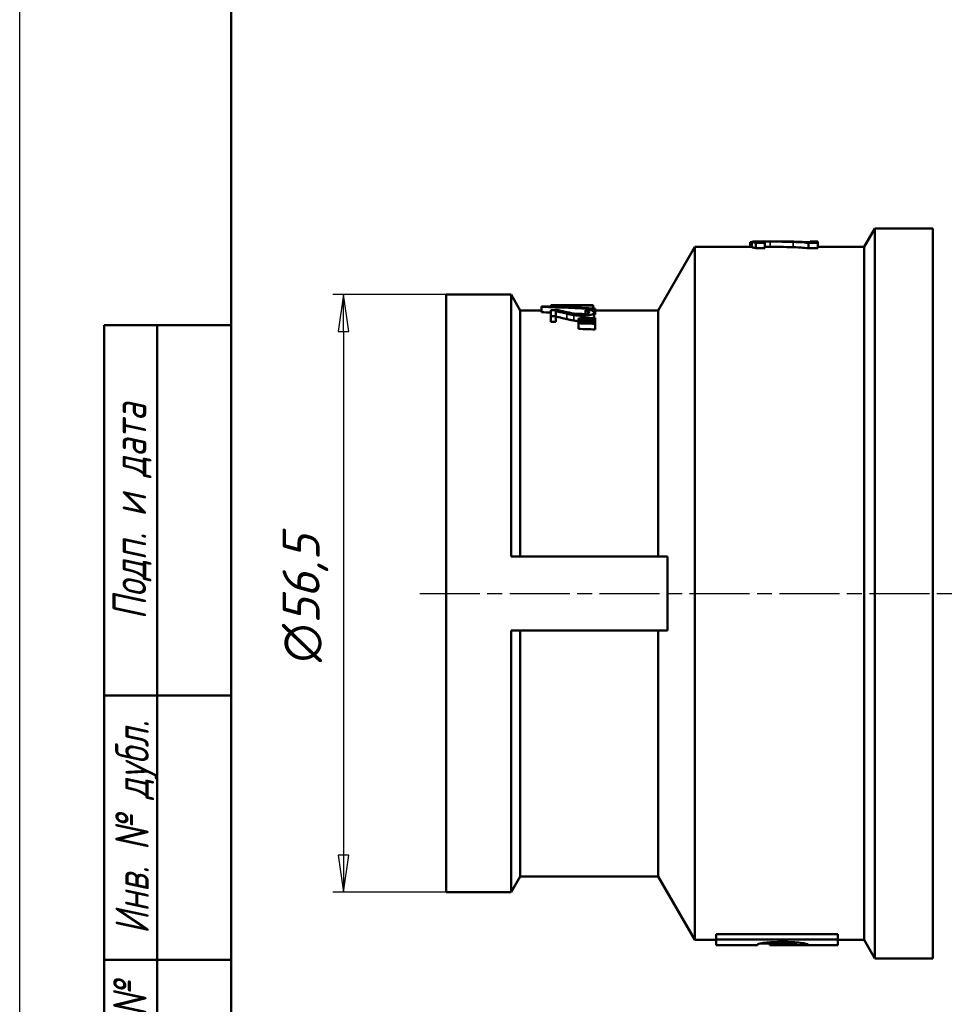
# Model space of a CAD drawing. Header units: millimetres. Extents: x 0 to 797, y -67 to 297.
# Tile 2 of 6: x 0 to 89, y 86 to 179. Entities that reach past the tile are written whole.
import ezdxf
from ezdxf.enums import TextEntityAlignment as Align

# ---------------------------------------------------------------- set-up
doc = ezdxf.new("R2010")
doc.units = ezdxf.units.MM
doc.linetypes.add('CHAIN', pattern=[0.7087, 0.4724, -0.0591, 0.1181, -0.0591])
for name, color, linetype, lineweight in [('Видимые тонкие (ГОСТ)', 7, 'Continuous', 35), ('Видимый контур (ГОСТ)', 7, 'Continuous', 50), ('Кромка (ГОСТ)', 7, 'Continuous', 50), ('Обозначение (ГОСТ)', 7, 'Continuous', 25), ('Осевая линия (ГОСТ)', 7, 'Continuous', 25), ('Размер (ГОСТ)', 7, 'Continuous', 25), ('Эскизная геометрия (ГОСТ)', 7, 'Continuous', 50)]:
    doc.layers.add(name, color=color, linetype=linetype, lineweight=lineweight)
doc.styles.get("Standard").update_dxf_attribs({"font": 'GOST Common Italic.ttf'})
doc.styles.add('Альтернативный текст (ГОСТ)', font='txt', dxfattribs={"width": 0.8})
doc.styles.add('Обычный текст (ГОСТ)', font='GOST Common Italic.ttf')
doc.dimstyles.new('Обычный (ГОСТ)', dxfattribs={"dimtxt": 3.5, "dimasz": 3.5, "dimexe": 1, "dimexo": 0, "dimgap": 0.5, "dimtad": 1, "dimrnd": 1e-08, "dimtxsty": 'Обычный текст (ГОСТ)', "dimblk": 'Filled-1', "dimcen": 0.09, "dimdle": 15, "dimclrd": 256, "dimclre": 256, "dimclrt": 256, "dimazin": 2, "dimtfac": 0.714286, "dimtdec": 3, "dimtmove": 0, "dimatfit": 3, "dimfxl": 1, "dimtolj": 1, "dimlwd": 25, "dimlwe": 25, "dimarcsym": 0})

# ---------------------------------------------------------------- blocks, each defined once
blk = doc.blocks.new('ГОСТ - Доп. графы 1')
at = {"layer": 'Эскизная геометрия (ГОСТ)'}
for p, q in [((-12, 0), (-12, 145)), ((-12, 145), (0, 145)), ((-7, 145), (-7, 0)), ((-12, 110), (-7, 110)), ((-7, 110), (0, 110)), ((-12, 85), (-7, 85)), ((-7, 85), (0, 85))]:
    blk.add_line(p, q, dxfattribs=at)
at = {"layer": 'Обозначение (ГОСТ)', "char_height": 3.17, "attachment_point": 5, "rotation": 90, "style": 'Альтернативный текст (ГОСТ)'}
for s, insert, width in [('\\fGOST Common|b0|i1;\\H3.1700;Подп. и дата', (-9.373, 127.414), 34.76787), ('\\fGOST Common|b0|i1;\\H3.1700;Инв. № дубл.', (-8.947, 97.547), 24.84382), ('\\fGOST Common|b0|i1;\\H3.1700;Взам. инв. №', (-9.575, 72.532), 24.86686)]:
    blk.add_mtext(s, dxfattribs=dict(at, insert=insert, width=width))
at = {"layer": 'Обозначение (ГОСТ)', "lineweight": 30, "width": 0.8, "flags": 17}
for tag, p in [('Подп._и_дата_2', (-3.532, 127.511)), ('Инв._номер_дубликата', (-3.406, 97.466)), ('Взамен_инв._номера', (-3.46, 72.529)), ('Подп._и_дата_1', (-3.422, 42.352)), ('ИНВЕНТАРНЫЙ_НОМЕР', (-3.329, 12.683))]:
    blk.add_attdef(tag, text='', height=3.17, rotation=90, dxfattribs=at).set_placement(p, align=Align.MIDDLE_CENTER)
blk = doc.blocks.new('Рамки ГОСТ_ граница 297x210')
at = {"layer": 'Кромка (ГОСТ)', "lineweight": 25}
blk.add_line((0, 0), (0, 297), dxfattribs=at)
at = {"layer": 'Кромка (ГОСТ)'}
blk.add_line((20, 292), (20, 5), dxfattribs=at)
blk = doc.blocks.new('Filled-1')
at = {"color": 0}
for p, q in [((0, 0), (-1, 0.143)), ((-1, 0.143), (-1, -0.143)), ((-1, 0), (0, 0)), ((-1, -0.143), (0, 0))]:
    blk.add_line(p, q, dxfattribs=at)
at = {"color": 0, "flags": 128}
blk.add_lwpolyline([(-1, -0.143), (0, 0), (-1, 0.143), (-1, -0.143)], dxfattribs=at)
at = {"color": 0}
blk.add_solid([(-1, -0.143), (0, 0), (-1, 0.143), (-1, -0.143)], dxfattribs=at)
blk = doc.blocks.new('*D13')
at = {"layer": 'Defpoints', "color": 0, "linetype": 'Continuous', "transparency": 16777216}
for p in [(40.329, 152.894), (30.619, 96.394), (40.329, 96.394)]:
    blk.add_point(p, dxfattribs=at)
at = {"layer": 'Размер (ГОСТ)', "linetype": 'Continuous', "lineweight": 25, "transparency": 16777216}
for p, q in [((40.329, 152.894), (29.619, 152.894)), ((30.619, 149.394), (30.619, 99.894)), ((40.329, 96.394), (29.619, 96.394))]:
    blk.add_line(p, q, dxfattribs=at)
at = {"layer": 'Размер (ГОСТ)', "linetype": 'Continuous', "lineweight": 25, "transparency": 16777216, "xscale": 3.5, "yscale": 3.5, "zscale": 3.5}
for p, rotation in [((30.619, 152.894), 90), ((30.619, 96.394), 270)]:
    blk.add_blockref('Filled-1', p, dxfattribs=dict(at, rotation=rotation))
at = {"layer": 'Размер (ГОСТ)', "linetype": 'Continuous', "lineweight": 25, "transparency": 16777216, "insert": (24.853, 118.144), "char_height": 3.5, "attachment_point": 1, "rotation": 90, "style": 'Обычный текст (ГОСТ)'}
blk.add_mtext('\\A1;\\fAIGDT|b0|i0;\\H3.5000;n\\fGOST Common|b0|i1;\\H3.5000;56,5', dxfattribs=at)

msp = doc.modelspace()

# ---------------------------------------------------------------- linework, layer by layer
at = {"layer": 'Видимые тонкие (ГОСТ)'}
for p, q in [((70.168, 157.892), (70.168, 157.824)), ((70.934, 157.894), (70.934, 157.394)), ((73.109, 157.868), (73.109, 157.368)), ((51.714, 151.086), (51.714, 150.571)), ((52.397, 150.947), (52.397, 150.429)), ((53.198, 150.89), (53.198, 150.653)), ((53.707, 151.327), (53.707, 151.098)), ((72.137, 91.547), (72.137, 91.705))]:
    msp.add_line(p, q, dxfattribs=at)
at = {"layer": 'Видимый контур (ГОСТ)'}
for p, q in [((79.829, 157.394), (80.839, 159.144)), ((80.839, 90.144), (80.839, 159.144)), ((80.839, 159.144), (86.329, 159.144)), ((86.329, 90.144), (86.329, 159.144)), ((60.365, 151.394), (63.829, 157.394)), ((63.829, 91.894), (63.829, 157.394)), ((63.829, 157.394), (69.214, 157.394)), ((69.071, 157.845), (69.071, 157.394)), ((69.214, 157.876), (69.214, 157.376)), ((69.487, 157.894), (72.684, 157.894)), ((69.58, 157.787), (70.45, 157.787)), ((69.58, 157.787), (69.58, 157.286)), ((70.45, 157.286), (69.58, 157.286)), ((70.45, 157.791), (70.45, 157.787)), ((70.45, 157.787), (70.45, 157.286)), ((74.578, 157.777), (75.443, 157.777)), ((74.578, 157.777), (74.578, 157.275)), ((74.736, 157.832), (74.736, 157.894)), ((74.736, 157.894), (75.443, 157.894)), ((75.443, 157.894), (75.443, 157.777)), ((75.443, 157.777), (75.443, 157.275)), ((75.443, 157.394), (79.829, 157.394)), ((79.829, 91.894), (79.829, 157.394)), ((75.443, 157.275), (74.578, 157.275)), ((40.329, 96.394), (40.329, 152.894)), ((40.329, 152.894), (46.463, 152.894)), ((46.463, 128.144), (46.463, 152.894)), ((47.329, 151.394), (46.463, 152.894)), ((49.344, 151.726), (49.344, 151.773)), ((49.344, 151.726), (49.344, 151.223)), ((50.621, 151.893), (50.213, 151.893)), ((50.213, 151.806), (50.213, 151.893)), ((50.213, 151.806), (50.621, 151.806)), ((50.213, 151.806), (50.213, 151.746)), ((50.621, 151.893), (50.621, 151.877)), ((53.302, 151.877), (50.621, 151.877)), ((50.621, 151.854), (50.621, 151.806)), ((50.621, 151.854), (54.226, 151.854)), ((50.621, 151.806), (50.621, 151.733)), ((53.668, 151.893), (53.302, 151.893)), ((53.302, 151.877), (53.302, 151.893)), ((54.226, 151.873), (54.226, 151.854)), ((54.226, 151.854), (54.226, 151.588)), ((47.329, 128.144), (47.329, 151.394)), ((47.329, 151.394), (49.344, 151.394)), ((50.78, 151.427), (50.213, 151.427)), ((50.213, 150.844), (50.213, 151.427)), ((50.213, 150.844), (50.676, 150.844)), ((50.213, 150.844), (50.213, 150.323)), ((50.676, 151.327), (50.676, 150.844)), ((50.676, 150.844), (50.676, 150.323)), ((54.057, 151.411), (53.487, 151.411)), ((53.487, 151.405), (53.487, 151.411)), ((53.487, 151.405), (53.487, 151.052)), ((54.297, 151.195), (54.297, 150.681)), ((54.391, 151.58), (54.391, 151.506)), ((54.391, 151.506), (54.391, 150.998)), ((54.391, 151.394), (60.365, 151.394)), ((60.365, 128.144), (60.365, 151.394)), ((50.676, 150.323), (50.213, 150.323)), ((52.835, 150.531), (52.835, 150.644)), ((52.835, 150.531), (52.835, 150.305)), ((52.835, 150.176), (52.835, 150.305)), ((52.835, 150.176), (52.835, 149.642)), ((54.391, 150.681), (54.391, 150.492)), ((54.391, 150.492), (54.391, 150.347)), ((54.391, 150.347), (54.391, 150.132)), ((54.391, 150.132), (54.391, 149.597)), ((46.463, 128.144), (61.231, 128.144)), ((61.231, 121.144), (61.231, 128.144)), ((46.463, 121.144), (61.231, 121.144)), ((46.463, 96.394), (46.463, 121.144)), ((47.329, 97.894), (47.329, 121.144)), ((60.365, 97.894), (60.365, 121.144)), ((47.329, 97.894), (46.463, 96.394)), ((47.329, 97.894), (60.365, 97.894)), ((60.365, 97.894), (63.829, 91.894)), ((40.329, 96.394), (46.463, 96.394)), ((65.829, 91.942), (65.829, 92.451)), ((65.829, 92.451), (77.329, 92.451)), ((77.329, 91.942), (77.329, 92.451)), ((63.829, 91.894), (65.829, 91.894)), ((77.329, 91.942), (65.829, 91.942)), ((65.829, 91.394), (65.829, 91.942)), ((65.829, 91.394), (69.744, 91.394)), ((69.744, 91.446), (69.744, 91.394)), ((70.91, 91.563), (70.076, 91.563)), ((70.91, 91.447), (70.91, 91.664)), ((70.91, 91.394), (70.91, 91.447)), ((70.91, 91.394), (77.329, 91.394)), ((71.455, 91.421), (71.455, 91.394)), ((71.455, 91.421), (73.364, 91.421)), ((74.543, 91.394), (71.455, 91.394)), ((73.364, 91.447), (73.364, 91.663)), ((73.364, 91.447), (73.364, 91.421)), ((74.543, 91.394), (74.543, 91.444)), ((77.329, 91.942), (77.329, 91.394)), ((77.329, 91.894), (79.829, 91.894)), ((79.829, 91.894), (80.839, 90.144)), ((80.839, 90.144), (86.329, 90.144))]:
    msp.add_line(p, q, dxfattribs=at)
for centre, major_axis, ratio, start_param, end_param in [((45.023, 124.644), (443.333, 0), 0.075, 1.516203, 1.516527), ((41.036, 124.644), (-88.208, 0), 0.308927, 4.560402, 4.618063), ((39.608, 124.644), (-87.843, 0), 0.310212, 4.54329, 4.601322), ((39.608, 124.644), (-86.231, 0), 0.310212, 4.589092, 4.599237), ((39.608, 124.644), (-86.231, 0), 0.310212, 4.551236, 4.563199), ((39.608, 124.644), (-86.231, 0), 0.310212, 4.540098, 4.541205), ((161.61, 124.644), (363.333, 0), 0.075, 1.870355, 1.87484), ((-60.651, 124.644), (-363.333, 0), 0.075, 4.390215, 4.394726), ((175.095, 124.644), (363.333, 0), 0.075, 1.909444, 1.913988), ((-74.136, 124.644), (-363.333, 0), 0.075, 4.350819, 4.355394), ((-74.136, 124.644), (-356.667, 0), 0.075, 4.343741, 4.348413)]:
    msp.add_ellipse(centre, major_axis=major_axis, ratio=ratio, start_param=start_param, end_param=end_param, dxfattribs=at)
for points, knots in [([(69.487, 157.894), (69.44, 157.894), (69.395, 157.894), (69.252, 157.891), (69.214, 157.885), (69.214, 157.876)], [-0.1179158, -0.1179158, -0.1179158, -0.1179158, -0.0854787, -0.0854787, 0, 0, 0, 0]), ([(69.214, 157.876), (69.214, 157.858), (69.372, 157.828), (69.481, 157.805), (69.527, 157.796), (69.58, 157.787)], [-0.1030269, -0.1030269, -0.1030269, -0.1030269, -0.0362169, -0.0362169, 0, 0, 0, 0]), ([(69.58, 157.286), (69.481, 157.302), (69.399, 157.321), (69.299, 157.344), (69.214, 157.362), (69.214, 157.376)], [0, 0, 0, 0, 0.0675936, 0.0675936, 0.1157852, 0.1157852, 0.1157852, 0.1157852]), ([(69.921, 157.874), (69.921, 157.877), (69.93, 157.881), (69.973, 157.886), (70.005, 157.887), (70.082, 157.89), (70.122, 157.891), (70.168, 157.892)], [-0.0809014, -0.0809014, -0.0809014, -0.0809014, -0.04973232, -0.04973232, -0.0213232, -0.0213232, 0, 0, 0, 0]), ([(70.114, 157.832), (70.06, 157.84), (69.973, 157.854), (69.927, 157.868), (69.921, 157.871), (69.921, 157.874)], [-0.1020512, -0.1020512, -0.1020512, -0.1020512, -0.0247072, -0.0247072, 0, 0, 0, 0]), ([(70.45, 157.791), (70.411, 157.795), (70.371, 157.8), (70.257, 157.813), (70.224, 157.817), (70.169, 157.824), (70.14, 157.828), (70.114, 157.832)], [-0.04288238, -0.04288238, -0.04288238, -0.04288238, -0.03598062, -0.03598062, -0.02096357, -0.02096357, 0, 0, 0, 0]), ([(70.168, 157.892), (70.229, 157.892), (70.301, 157.893), (70.446, 157.894), (70.536, 157.894), (70.754, 157.894), (70.844, 157.894), (70.934, 157.894)], [-0.1170375, -0.1170375, -0.1170375, -0.1170375, -0.06667, -0.06667, -0.0269471, -0.0269471, 0, 0, 0, 0]), ([(70.934, 157.394), (70.781, 157.394), (70.626, 157.394), (70.474, 157.394), (70.462, 157.394), (70.45, 157.394)], [0, 0, 0, 0, 0.04588048, 0.04588048, 0.04929896, 0.04929896, 0.04929896, 0.04929896]), ([(70.934, 157.894), (71.172, 157.894), (71.402, 157.894), (71.82, 157.893), (72.034, 157.892), (72.603, 157.883), (72.871, 157.877), (73.109, 157.868)], [-0.3465046, -0.3465046, -0.3465046, -0.3465046, -0.21427, -0.21427, -0.0968369, -0.0968369, 0, 0, 0, 0]), ([(73.109, 157.368), (72.757, 157.38), (72.289, 157.389), (71.795, 157.393), (71.632, 157.393), (71.266, 157.394), (71.102, 157.394), (70.934, 157.394)], [0, 0, 0, 0, 0.1430216, 0.1430216, 0.1842855, 0.1842855, 0.2168808, 0.2168808, 0.2168808, 0.2168808]), ([(73.109, 157.868), (73.462, 157.855), (73.778, 157.839), (74.3, 157.8), (74.439, 157.789), (74.578, 157.777)], [-0.2265618, -0.2265618, -0.2265618, -0.2265618, -0.0607228, -0.0607228, 0, 0, 0, 0]), ([(74.578, 157.275), (74.346, 157.296), (74.111, 157.314), (73.744, 157.338), (73.484, 157.354), (73.109, 157.368)], [0, 0, 0, 0, 0.1017509, 0.1017509, 0.1578459, 0.1578459, 0.1578459, 0.1578459]), ([(74.736, 157.832), (74.63, 157.839), (74.096, 157.871), (73.478, 157.887), (73.317, 157.89), (73.154, 157.892)], [-0.2616042, -0.2616042, -0.2616042, -0.2616042, -0.0665102, -0.0665102, 0, 0, 0, 0]), ([(54.226, 151.873), (54.172, 151.874), (54.117, 151.874), (54.019, 151.875), (53.975, 151.876), (53.89, 151.877), (53.851, 151.878), (53.799, 151.88), (53.763, 151.882), (53.683, 151.888), (53.668, 151.892), (53.668, 151.893)], [-0.2603257, -0.2603257, -0.2603257, -0.2603257, -0.1975372, -0.1975372, -0.1433387, -0.1433387, -0.08458, -0.08458, -0.0507534, -0.0507534, 0, 0, 0, 0]), ([(50.676, 151.327), (50.854, 151.288), (51.062, 151.239), (51.326, 151.176), (51.518, 151.131), (51.714, 151.086)], [-0.1163662, -0.1163662, -0.1163662, -0.1163662, -0.080801, -0.080801, 0, 0, 0, 0]), ([(51.714, 150.571), (51.54, 150.611), (51.37, 150.652), (51.179, 150.699), (51.154, 150.704), (50.97, 150.749), (50.816, 150.785), (50.676, 150.816)], [0, 0, 0, 0, 0.0716127, 0.0716127, 0.0839801, 0.0839801, 0.1563575, 0.1563575, 0.1563575, 0.1563575]), ([(51.743, 151.227), (51.499, 151.277), (51.339, 151.311), (51.1, 151.362), (50.939, 151.395), (50.78, 151.427)], [-0.1037984, -0.1037984, -0.1037984, -0.1037984, -0.0702054, -0.0702054, 0, 0, 0, 0]), ([(51.714, 151.086), (51.822, 151.061), (51.935, 151.035), (52.159, 150.988), (52.275, 150.966), (52.397, 150.947)], [-0.08810539, -0.08810539, -0.08810539, -0.08810539, -0.0425654, -0.0425654, 0, 0, 0, 0]), ([(53.169, 151.036), (53.062, 151.036), (52.956, 151.04), (52.745, 151.054), (52.643, 151.065), (52.311, 151.111), (52.016, 151.171), (51.743, 151.227)], [-0.2020037, -0.2020037, -0.2020037, -0.2020037, -0.1578609, -0.1578609, -0.1119704, -0.1119704, 0, 0, 0, 0]), ([(52.397, 150.947), (52.554, 150.923), (52.692, 150.911), (52.905, 150.895), (53.052, 150.89), (53.198, 150.89)], [-0.06652669, -0.06652669, -0.06652669, -0.06652669, -0.04397546, -0.04397546, 0, 0, 0, 0]), ([(53.671, 151.086), (53.644, 151.078), (53.613, 151.071), (53.534, 151.057), (53.491, 151.052), (53.369, 151.04), (53.268, 151.036), (53.169, 151.036)], [-0.04734353, -0.04734353, -0.04734353, -0.04734353, -0.03962328, -0.03962328, -0.02985817, -0.02985817, 0, 0, 0, 0]), ([(53.198, 150.89), (53.282, 150.89), (53.366, 150.892), (53.524, 150.9), (53.598, 150.906), (53.787, 150.928), (53.89, 150.947), (54.076, 150.997), (54.149, 151.026), (54.271, 151.103), (54.297, 151.15), (54.297, 151.195)], [-0.1875043, -0.1875043, -0.1875043, -0.1875043, -0.1624442, -0.1624442, -0.1392606, -0.1392606, -0.1008666, -0.1008666, -0.0586852, -0.0586852, 0, 0, 0, 0]), ([(53.487, 151.405), (53.525, 151.394), (53.561, 151.383), (53.64, 151.358), (53.677, 151.343), (53.707, 151.327)], [-0.04553408, -0.04553408, -0.04553408, -0.04553408, -0.02498833, -0.02498833, 0, 0, 0, 0]), ([(53.833, 151.203), (53.833, 151.174), (53.812, 151.153), (53.765, 151.119), (53.726, 151.102), (53.671, 151.086)], [-0.04485923, -0.04485923, -0.04485923, -0.04485923, -0.0253215, -0.0253215, 0, 0, 0, 0]), ([(53.707, 151.327), (53.761, 151.3), (53.787, 151.277), (53.821, 151.247), (53.833, 151.226), (53.833, 151.203)], [-0.04361905, -0.04361905, -0.04361905, -0.04361905, -0.02996186, -0.02996186, 0, 0, 0, 0]), ([(54.297, 151.195), (54.297, 151.216), (54.29, 151.236), (54.258, 151.286), (54.23, 151.309), (54.179, 151.348), (54.124, 151.385), (54.057, 151.411)], [-0.07002235, -0.07002235, -0.07002235, -0.07002235, -0.06046926, -0.06046926, -0.04618747, -0.04618747, 0, 0, 0, 0]), ([(52.397, 150.429), (52.279, 150.447), (52.166, 150.469), (51.942, 150.517), (51.826, 150.544), (51.714, 150.571)], [0, 0, 0, 0, 0.04117649, 0.04117649, 0.08815364, 0.08815364, 0.08815364, 0.08815364]), ([(52.835, 150.381), (52.811, 150.383), (52.788, 150.385), (52.692, 150.392), (52.554, 150.404), (52.397, 150.429)], [0.03660569, 0.03660569, 0.03660569, 0.03660569, 0.04391841, 0.04391841, 0.0665418, 0.0665418, 0.0665418, 0.0665418]), ([(69.744, 91.446), (69.744, 91.459), (69.764, 91.475), (69.851, 91.51), (69.912, 91.528), (70.114, 91.573), (70.271, 91.599), (70.673, 91.647), (70.907, 91.667), (71.472, 91.697), (71.799, 91.705), (72.13, 91.705)], [-0.4082913, -0.4082913, -0.4082913, -0.4082913, -0.3357807, -0.3357807, -0.2708383, -0.2708383, -0.1840709, -0.1840709, -0.0991907, -0.0991907, 0, 0, 0, 0]), ([(72.137, 91.547), (72.043, 91.547), (71.948, 91.546), (71.77, 91.543), (71.687, 91.541), (71.478, 91.532), (71.363, 91.525), (71.158, 91.508), (71.077, 91.497), (70.948, 91.474), (70.91, 91.46), (70.91, 91.447)], [-0.2370561, -0.2370561, -0.2370561, -0.2370561, -0.2033288, -0.2033288, -0.1722752, -0.1722752, -0.1223121, -0.1223121, -0.0681541, -0.0681541, 0, 0, 0, 0]), ([(72.13, 91.705), (72.463, 91.705), (72.792, 91.697), (73.362, 91.665), (73.597, 91.645), (74.022, 91.595), (74.192, 91.566), (74.462, 91.505), (74.543, 91.471), (74.543, 91.444)], [-0.4886545, -0.4886545, -0.4886545, -0.4886545, -0.3663449, -0.3663449, -0.2616991, -0.2616991, -0.1450853, -0.1450853, 0, 0, 0, 0]), ([(73.364, 91.447), (73.364, 91.453), (73.354, 91.461), (73.312, 91.475), (73.281, 91.483), (73.182, 91.5), (73.107, 91.509), (72.911, 91.526), (72.794, 91.533), (72.498, 91.544), (72.318, 91.547), (72.137, 91.547)], [-0.2049552, -0.2049552, -0.2049552, -0.2049552, -0.1697565, -0.1697565, -0.1376526, -0.1376526, -0.0963703, -0.0963703, -0.0541577, -0.0541577, 0, 0, 0, 0])]:
    msp.add_open_spline(points, degree=3, knots=knots, dxfattribs=at)
for points in [[(73.154, 157.892), (73.055, 157.893), (72.881, 157.894), (72.685, 157.894)], [(54.297, 150.681), (54.297, 150.68), (54.297, 150.679), (54.297, 150.678)]]:
    msp.add_open_spline(points, degree=3, dxfattribs=at)
at = {"layer": 'Осевая линия (ГОСТ)', "linetype": 'CHAIN', "ltscale": 11.993792}
msp.add_line((37.829, 124.644), (88.829, 124.644), dxfattribs=at)

# ---------------------------------------------------------------- block references
for name, p in [('Рамки ГОСТ_ граница 297x210', (0, 0)), ('ГОСТ - Доп. графы 1', (20, 5))]:
    msp.add_blockref(name, p)

# ---------------------------------------------------------------- dimensions: what is measured, and where the dimension line sits
at = {"layer": 'Размер (ГОСТ)', "linetype": 'Continuous', "lineweight": 25}
dim = msp.add_linear_dim(base=(30.619, 96.394), p1=(40.329, 152.894), p2=(40.329, 96.394), angle=90, text='\\fAIGDT|b0|i0;\\H3.5000;n\\fGOST Common|b0|i1;\\H3.5000;<>', dimstyle='Обычный (ГОСТ)', override={"dimgap": 0.5, "dimdec": 2, "dimtol": 0, "dimlim": 0, "dimtp": 0, "dimtm": 0, "dimtdec": 3, "dimtofl": 0, "dimatfit": 1}, dxfattribs=at)
dim.commit()
dim.dimension.update_dxf_attribs({"geometry": '*D13', "text_midpoint": (30.619, 124.644), "dimtype": 160})

doc.saveas('drawing.dxf')
